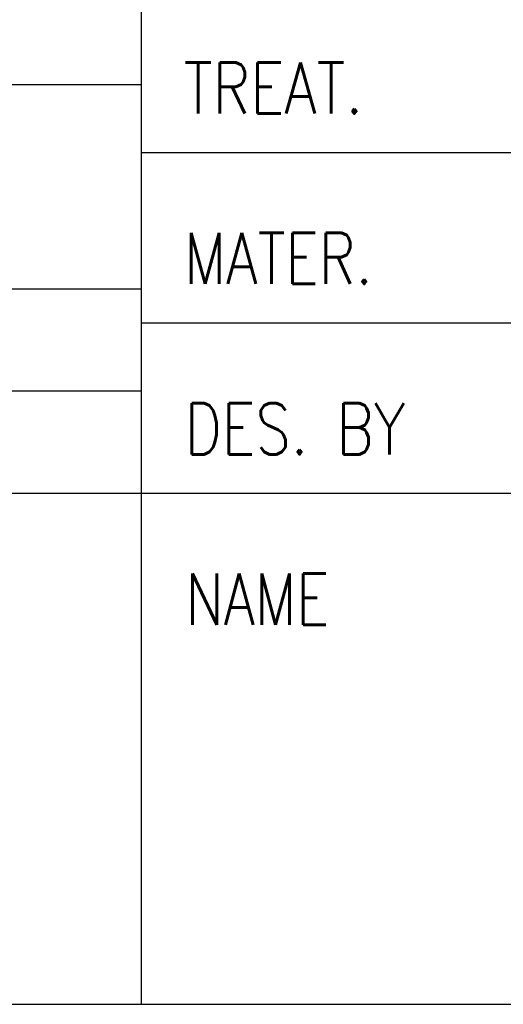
# Model space of a CAD drawing. Header units: millimetres. Extents: x 4 to 205, y 5 to 292.
# Tile 19 of 107: x 81 to 96, y 5 to 34. Entities that reach past the tile are written whole.
import ezdxf

# ---------------------------------------------------------------- set-up
doc = ezdxf.new("R2010")
doc.units = ezdxf.units.MM
doc.layers.add('256', color=7, linetype='CONTINUOUS')
doc.styles.add('blockfont', font='simplex.shx')
doc.styles.add('DEFAULT', font='simplex.shx')

msp = doc.modelspace()

# ---------------------------------------------------------------- linework, layer by layer
at = {"layer": '256', "color": 3, "linetype": 'CONTINUOUS'}
for p, q in [((85, 45), (85, 5)), ((74, 20), (85, 20)), ((85, 20), (205, 20)), ((15, 5), (205, 5))]:
    msp.add_line(p, q, dxfattribs=at)
at = {"layer": '256', "color": 4, "linetype": 'CONTINUOUS'}
for p, q in [((30, 32), (85, 32)), ((85, 30), (155, 30)), ((74, 26), (85, 26)), ((85, 25), (205, 25)), ((74, 23), (85, 23))]:
    msp.add_line(p, q, dxfattribs=at)

# ---------------------------------------------------------------- texts
at = {"layer": '256', "color": 4, "linetype": 'CONTINUOUS', "char_height": 1.5, "attachment_point": 7, "line_spacing_factor": 0.903614, "style": 'blockfont'}
for s, insert in [('\\W00.820;TREAT. ', (86.255, 31.141)), ('\\W00.798;MATER. ', (86.266, 26.141)), ('\\W00.806;DES. BY ', (86.283, 21.141)), ('\\W00.790;NAME ', (86.306, 16.141))]:
    msp.add_mtext(s, dxfattribs=dict(at, insert=insert))
at = {"layer": '256', "color": 7, "linetype": 'CONTINUOUS', "char_height": 2.5, "attachment_point": 7, "line_spacing_factor": 1.204819, "style": 'DEFAULT'}
for insert in [(92.912, 30.487), (92.912, 25.662)]:
    msp.add_mtext('\\W00.766;  ', dxfattribs=dict(at, insert=insert))
at = {"layer": '256', "color": 1, "linetype": 'CONTINUOUS', "char_height": 2.7, "attachment_point": 7, "line_spacing_factor": 0.903614, "style": 'blockfont'}
for insert in [(95.557, 14.496), (95.557, 10.446), (95.557, 6.396)]:
    msp.add_mtext('\\W00.984;  ', dxfattribs=dict(at, insert=insert))

doc.saveas('drawing.dxf')
